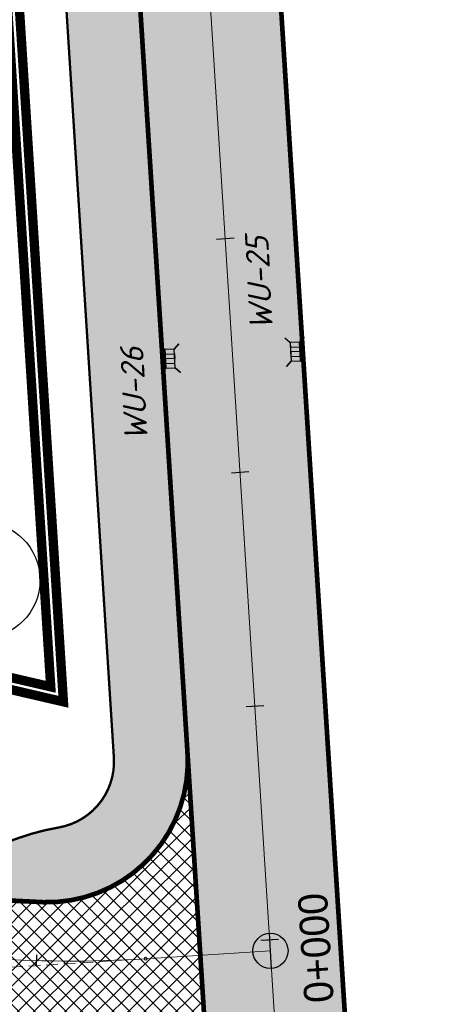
# Model space of a CAD drawing. Extents: x 5459245 to 5462690, y 5971016 to 5972523.
# Tile 5 of 198: x 5462454 to 5462472, y 5972089 to 5972131. Entities that reach past the tile are written whole.
import ezdxf

# ---------------------------------------------------------------- set-up
doc = ezdxf.new("R2010")
doc.units = 0
doc.linetypes.add('HIDDEN', pattern=[0.375, 0.25, -0.125])
doc.layers.get('0').update_dxf_attribs({"linetype": 'CONTINUOUS', "lineweight": 13})
doc.layers.add('! A3 - Wypełnienie zabruk', color=7, linetype='CONTINUOUS', lineweight=30, true_color=0xcca68a)
doc.layers.add('! DB - ciąg pr', color=7, linetype='CONTINUOUS', lineweight=0, true_color=0xfdb087)
for name, color, linetype in [('! DB - Jezdnia', 252, 'CONTINUOUS'), ('C-DROGI-SYTUACJA', 7, 'CONTINUOUS'), ('C-DROGI-SYTUACJA-ETYKIETY', 3, 'CONTINUOUS')]:
    doc.layers.add(name, color=color, linetype=linetype)
for name, color, linetype, lineweight in [('! DB - Krawężnik betonowy 15x30 z oporem (H 12cm)', 7, 'CONTINUOUS', 50), ('! DB - Krawężnik kamienny 15x30 obniżony do 3cm', 5, 'HIDDEN', 30), ('! DB - Obrzeże betonowe 8x30', 7, 'CONTINUOUS', 30), ('! DB - POMOC', 1, 'CONTINUOUS', 30), ('!WPUSTY', 5, 'CONTINUOUS', 20), ('0Z_DRZEWA', 94, 'CONTINUOUS', 9), ('A_GRANICA OPRACOWANIA', 7, 'CONTINUOUS', 5), ('A_PROJEKTY TOWARZYSZĄCE', 7, 'CONTINUOUS', 20), ('A_ZIELEŃ WYSOKA PROJEKTOWANA', 255, 'CONTINUOUS', 18), ('S-wpusty', 5, 'CONTINUOUS', 30)]:
    doc.layers.add(name, color=color, linetype=linetype, lineweight=lineweight)
doc.dimstyles.new('ISO-25', dxfattribs={"dimtxt": 2.5, "dimasz": 2.5, "dimexe": 1.25, "dimexo": 0.625, "dimtad": 1, "dimtxsty": 'Standard', "dimcen": 2.5, "dimadec": 0, "dimazin": 0, "dimtfac": 1, "dimtmove": 0, "dimatfit": 3, "dimfxl": 1, "dimarcsym": 0})
doc.dimstyles.new('wymiary lukasz 1000', dxfattribs={"dimscale": 0.5, "dimtxt": 3, "dimasz": 1, "dimexe": 1.25, "dimexo": 0.625, "dimtad": 1, "dimzin": 1, "dimtxsty": 'Standard', "dimcen": 2.5, "dimaunit": 2, "dimadec": 4, "dimazin": 0, "dimtfac": 1, "dimtmove": 0, "dimatfit": 3, "dimfxl": 1, "dimarcsym": 0})

# ---------------------------------------------------------------- blocks, each defined once
blk = doc.blocks.new('AeccTickLine')
at = {"color": 0, "linetype": 'ByBlock', "lineweight": -2}
blk.add_line((0, 1), (-3.673819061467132e-16, -1), dxfattribs=at)
blk = doc.blocks.new('kilometraz')
at = {"linetype": 'ByBlock', "lineweight": -2}
blk.add_hatch(color=0, dxfattribs=at).paths.add_polyline_path([(0, -0.5, 0.4142135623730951), (0.5, 0, 0.4142135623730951), (0, 0.5)])
at = {"color": 0, "linetype": 'ByBlock', "lineweight": -2}
blk.add_line((0, 0.5), (0, -0.5), dxfattribs=at)
blk.add_circle((0, 0), 0.5, dxfattribs=at)
blk = doc.blocks.new('A$C792F184C')
at = {"layer": '! A3 - Wypełnienie zabruk', "lineweight": 5, "transparency": 33554559}
h = blk.add_hatch(dxfattribs=at)
h.set_pattern_fill('NET', color=256, scale=0.15, angle=45, style=0)
h.set_pattern_definition([(45, (-5462461.02093212, -5972101.945373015), (-0.3367596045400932, 0.3367596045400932), []), (135, (-5462461.02093212, -5972101.945373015), (-0.3367596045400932, -0.3367596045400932), [])])
edge = h.paths.add_edge_path()
edge.add_line((-15.38092285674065, -7.403365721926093), (-53.50893031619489, 1.123285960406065))
edge.add_line((-53.50893031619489, 1.123285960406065), (-54.63516962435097, -3.748353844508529))
edge.add_line((-54.63516962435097, -3.748353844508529), (-16.43151579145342, -12.29174525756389))
edge.add_arc((-4.712715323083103, 39.43875374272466), 53.04125574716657, 257.2358993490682, 264.7809242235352)
edge.add_arc((-4.795757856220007, 38.90281896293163), 52.49999994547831, 264.8179726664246, 270.0262350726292)
edge.add_arc((-4.768971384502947, -19.59717484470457), 5.999999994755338, 2.0275801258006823, 90.02623508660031, ccw=False)
edge.add_line((1.227272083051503, -19.38489146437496), (0.159328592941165, -2.204464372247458))
edge.add_arc((-5.729579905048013, -2.679642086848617), 5.908048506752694, -92.4095424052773, 4.613218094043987, ccw=False)
edge.add_arc((-4.791310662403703, 38.96307541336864), 47.56034850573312, 257.1349004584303, 268.5702917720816, ccw=False)
at = {"layer": '! DB - ciąg pr', "transparency": 33554559}
h = blk.add_hatch(color=256, dxfattribs=at)
h.dxf.hatch_style = 1
edge = h.paths.add_edge_path()
edge.add_arc((-5.828634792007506, -2.584325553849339), 6.000000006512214, 268.5738409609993, 302.5125820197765, ccw=False)
edge.add_arc((-4.79575783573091, 38.90281918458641), 47.50000016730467, 260.20011897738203, 268.57384093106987, ccw=False)
edge.add_line((-12.88061187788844, -7.904072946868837), (-7.003852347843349, -5.824255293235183))
edge.add_arc((-3.667568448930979, -15.25130202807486), 10.00000001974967, 99.68180617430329, 109.4891525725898, ccw=False)
edge.add_arc((-5.828634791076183, -2.584325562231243), 2.85000000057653, 279.6818062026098, 363.6298347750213)
edge.add_line((-2.984352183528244, -2.403891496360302), (-3.945735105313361, 12.75092271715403))
edge.add_line((-3.945735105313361, 12.75092271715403), (-6.01386602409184, 45.35202176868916))
edge.add_line((-6.01386602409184, 45.35202176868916), (-6.304948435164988, 50.16404099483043))
edge.add_line((-6.304948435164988, 50.16404099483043), (-6.450150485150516, 53.72363162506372))
edge.add_line((-6.450150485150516, 53.72363162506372), (-6.505171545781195, 57.1077878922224))
edge.add_line((-6.505171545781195, 57.1077878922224), (-6.409438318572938, 62.97976322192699))
edge.add_line((-6.409438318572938, 62.97976322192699), (-6.167209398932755, 67.19574770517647))
edge.add_line((-6.167209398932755, 67.19574770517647), (-5.726241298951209, 71.83064263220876))
edge.add_line((-5.726241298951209, 71.83064263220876), (-4.930006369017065, 77.42045058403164))
edge.add_line((-4.930006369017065, 77.42045058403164), (-4.067410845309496, 81.9986042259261))
edge.add_line((-4.067410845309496, 81.9986042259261), (-2.989395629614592, 86.73322919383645))
edge.add_line((-2.989395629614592, 86.73322919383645), (-1.217881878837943, 93.14886374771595))
edge.add_line((-1.217881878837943, 93.14886374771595), (0.8142073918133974, 99.2562124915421))
edge.add_line((0.8142073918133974, 99.2562124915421), (3.909423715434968, 107.012181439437))
edge.add_line((3.909423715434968, 107.012181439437), (5.488308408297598, 110.4749169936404))
edge.add_line((5.488308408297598, 110.4749169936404), (7.794632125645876, 115.0918721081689))
edge.add_arc((110.3447429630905, 61.55314890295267), 115.6845716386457, 148.9987876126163, 152.4321194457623, ccw=False)
edge.add_line((11.18497174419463, 121.137206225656), (13.37285226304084, 124.6663384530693))
edge.add_line((13.37285226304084, 124.6663384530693), (13.79051064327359, 123.7885922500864))
edge.add_line((13.79051064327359, 123.7885922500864), (13.9957282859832, 123.1396532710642))
edge.add_line((13.9957282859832, 123.1396532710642), (14.12269076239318, 122.496398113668))
edge.add_line((14.12269076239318, 122.496398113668), (14.17310584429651, 121.3394146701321))
edge.add_line((14.17310584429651, 121.3394146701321), (14.09369199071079, 120.6348103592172))
edge.add_line((14.09369199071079, 120.6348103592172), (13.97983158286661, 120.1151636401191))
edge.add_line((13.97983158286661, 120.1151636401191), (13.74647081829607, 119.4147510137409))
edge.add_line((13.74647081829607, 119.4147510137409), (13.3581861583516, 118.6243466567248))
edge.add_line((13.3581861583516, 118.6243466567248), (12.49767921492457, 117.132135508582))
edge.add_line((12.49767921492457, 117.132135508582), (10.74747308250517, 113.9384502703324))
edge.add_line((10.74747308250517, 113.9384502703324), (9.326732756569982, 111.1684634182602))
edge.add_line((9.326732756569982, 111.1684634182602), (8.46603986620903, 109.4016759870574))
edge.add_line((8.46603986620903, 109.4016759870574), (7.549000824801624, 107.436166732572))
edge.add_line((7.549000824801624, 107.436166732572), (6.728234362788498, 105.5961253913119))
edge.add_line((6.728234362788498, 105.5961253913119), (5.550376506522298, 102.8032313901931))
edge.add_line((5.550376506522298, 102.8032313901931), (4.444735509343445, 99.99060751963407))
edge.add_line((4.444735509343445, 99.99060751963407), (3.366212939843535, 97.03143960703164))
edge.add_line((3.366212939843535, 97.03143960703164), (2.778127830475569, 95.31088835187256))
edge.add_line((2.778127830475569, 95.31088835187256), (1.495462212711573, 91.2313127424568))
edge.add_line((1.495462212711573, 91.2313127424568), (0.919384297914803, 89.21872404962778))
edge.add_line((0.919384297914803, 89.21872404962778), (0.4232359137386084, 87.3725059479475))
edge.add_line((0.4232359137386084, 87.3725059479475), (-0.2401935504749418, 84.70339977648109))
edge.add_line((-0.2401935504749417, 84.70339977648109), (-0.9072286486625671, 81.72144105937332))
edge.add_line((-0.9072286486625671, 81.72144105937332), (-1.277594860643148, 79.8954201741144))
edge.add_line((-1.277594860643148, 79.8954201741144), (-1.68290395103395, 77.7120414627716))
edge.add_line((-1.68290395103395, 77.7120414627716), (-2.151216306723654, 75.18926748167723))
edge.add_line((-2.151216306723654, 75.18926748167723), (-2.403978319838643, 73.07307626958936))
edge.add_line((-2.403978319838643, 73.07307626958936), (-2.625504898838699, 71.23244310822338))
edge.add_line((-2.625504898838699, 71.23244310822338), (-2.845932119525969, 69.25462698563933))
edge.add_line((-2.845932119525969, 69.25462698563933), (-3.006879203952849, 67.47961057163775))
edge.add_line((-3.006879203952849, 67.47961057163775), (-3.103503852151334, 65.920429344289))
edge.add_line((-3.103503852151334, 65.920429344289), (-3.193677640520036, 64.29884186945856))
edge.add_line((-3.193677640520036, 64.29884186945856), (-3.312418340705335, 62.43640213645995))
edge.add_line((-3.312418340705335, 62.43640213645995), (-3.335306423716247, 60.32049998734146))
edge.add_line((-3.335306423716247, 60.32049998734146), (-3.355470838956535, 58.81116073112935))
edge.add_line((-3.355470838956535, 58.81116073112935), (-3.356465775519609, 57.36630311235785))
edge.add_line((-3.356465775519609, 57.36630311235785), (-3.342367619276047, 55.60861492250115))
edge.add_line((-3.342367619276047, 55.60861492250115), (-3.292671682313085, 53.43203059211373))
edge.add_line((-3.292671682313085, 53.43203059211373), (-3.230788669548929, 51.8717244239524))
edge.add_line((-3.230788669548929, 51.8717244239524), (-3.105844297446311, 49.3698443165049))
edge.add_line((-3.105844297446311, 49.3698443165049), (-2.904670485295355, 46.09505888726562))
edge.add_line((-2.904670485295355, 46.09505888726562), (-1.85323345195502, 29.52067157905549))
edge.add_line((-1.85323345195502, 29.52067157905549), (-0.6985566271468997, 11.318857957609))
edge.add_line((-0.6985566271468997, 11.318857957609), (0.159328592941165, -2.204464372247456))
edge.add_arc((-5.828634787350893, -2.584325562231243), 5.999999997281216, -57.48741797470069, 3.6298347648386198, ccw=False)
at = {"layer": '! DB - Jezdnia', "transparency": 33554559}
h = blk.add_hatch(color=254, dxfattribs=at)
h.dxf.hatch_style = 1
edge = h.paths.add_edge_path()
edge.add_arc((2.660746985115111, -223.5592560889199), 72.25775698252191, 143.3314887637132, 174.3149936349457, ccw=False)
edge.add_line((-55.29748657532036, -180.4080497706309), (-36.65945957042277, -155.4263123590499))
edge.add_arc((-99.17731226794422, -108.7838628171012), 78.0000000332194, 323.2746288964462, 329.4220199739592)
edge.add_line((-32.02417953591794, -148.4632878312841), (-22.26454651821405, -119.0452494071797))
edge.add_line((-22.26454651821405, -119.0452494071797), (-26.48381596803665, -117.710321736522))
edge.add_line((-26.48381596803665, -117.710321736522), (-30.53117572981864, -130.5027012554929))
edge.add_arc((-99.17731223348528, -108.7838628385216), 71.99999999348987, 323.27462811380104, 342.4432350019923, ccw=False)
edge.add_line((-41.46852574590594, -151.8384324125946), (-60.10655216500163, -176.8201690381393))
edge.add_arc((2.411300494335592, -223.4626185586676), 77.99999998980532, 143.2746288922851, 174.3718535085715)
edge.add_line((-75.21268820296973, -215.8130187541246), (-84.74740495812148, -312.5661514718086))
edge.add_arc((-579.3515372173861, -263.8244707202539), 496.9999990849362, 352.228658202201, 354.3718535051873, ccw=False)
edge.add_line((-86.91618554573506, -331.0288122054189), (-87.03230876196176, -331.9227582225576))
edge.add_line((-87.03230876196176, -331.9227582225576), (-87.13836509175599, -332.8179490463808))
edge.add_line((-87.13836509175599, -332.8179490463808), (-87.23659162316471, -333.7141080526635))
edge.add_line((-87.23659162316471, -333.7141080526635), (-87.3292254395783, -334.6109586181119))
edge.add_line((-87.3292254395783, -334.6109586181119), (-87.41850362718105, -335.5082241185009))
edge.add_line((-87.41850362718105, -335.5082241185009), (-87.50666327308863, -336.4056279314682))
edge.add_line((-87.50666327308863, -336.4056279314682), (-87.59594146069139, -337.3028934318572))
edge.add_line((-87.59594146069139, -337.3028934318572), (-87.68857527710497, -338.1997439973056))
edge.add_line((-87.68857527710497, -338.1997439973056), (-87.78680180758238, -339.0959030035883))
edge.add_line((-87.78680180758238, -339.0959030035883), (-87.89285813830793, -339.9910938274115))
edge.add_line((-87.89285813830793, -339.9910938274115), (-88.0089813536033, -340.8850398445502))
edge.add_line((-88.0089813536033, -340.8850398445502), (-89.84656750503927, -354.3498304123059))
edge.add_line((-89.84656750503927, -354.3498304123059), (-89.97529255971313, -355.2499938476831))
edge.add_line((-89.97529255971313, -355.2499938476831), (-90.11405006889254, -356.1486601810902))
edge.add_line((-90.11405006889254, -356.1486601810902), (-90.26061059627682, -357.0461621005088))
edge.add_line((-90.26061059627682, -357.0461621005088), (-90.41274471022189, -357.9428322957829))
edge.add_line((-90.41274471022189, -357.9428322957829), (-90.56822297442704, -358.8390034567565))
edge.add_line((-90.56822297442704, -358.8390034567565), (-90.72481595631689, -359.735008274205))
edge.add_line((-90.72481595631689, -359.735008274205), (-90.88029422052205, -360.6311794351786))
edge.add_line((-90.88029422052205, -360.6311794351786), (-91.03242833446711, -361.5278496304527))
edge.add_line((-91.03242833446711, -361.5278496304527), (-91.1789888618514, -362.4253515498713))
edge.add_line((-91.1789888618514, -362.4253515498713), (-91.31774637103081, -363.3240178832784))
edge.add_line((-91.31774637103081, -363.3240178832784), (-91.44647142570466, -364.2241813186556))
edge.add_line((-91.44647142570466, -364.2241813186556), (-93.49150451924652, -379.2090255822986))
edge.add_arc((157.18484189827, -413.4196863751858), 252.9999999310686, 172.2286582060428, 178.618765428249)
edge.add_line((-95.74164588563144, -407.3211830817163), (-98.54503404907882, -523.5875991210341))
edge.add_line((-98.54503404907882, -523.5875991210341), (-101.4508638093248, -598.9543924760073))
edge.add_arc((401.1756851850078, -618.3335794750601), 503.0000006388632, 177.7920069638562, 181.9486844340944)
edge.add_arc((-109.5287954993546, -635.7098293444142), 7.99999999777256, -50.37493835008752, 1.9486844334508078, ccw=False)
edge.add_arc((401.1758597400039, -618.3335708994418), 506.1501754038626, 182.6654584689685, 182.8822496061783)
edge.add_line((-104.334027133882, -643.7845892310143), (-103.994860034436, -650.5211495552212))
edge.add_arc((-108.5188111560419, -657.1191694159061), 7.999999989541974, 2.88119284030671, 55.563404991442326, ccw=False)
edge.add_line((-100.5289238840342, -656.7170485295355), (-100.2275368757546, -662.7032180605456))
edge.add_line((-100.2275368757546, -662.7032180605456), (-98.73550040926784, -692.3381493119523))
edge.add_line((-98.73550040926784, -692.3381493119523), (-98.38351568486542, -699.3292941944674))
edge.add_line((-98.38351568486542, -699.3292941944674), (-96.41801055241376, -738.3682927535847))
edge.add_line((-96.41801055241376, -738.3682927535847), (-96.06602582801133, -745.3594376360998))
edge.add_line((-96.06602582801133, -745.3594376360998), (-95.87088893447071, -749.2352600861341))
edge.add_arc((56.93556353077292, -741.5418796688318), 153.000000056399, 182.8822496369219, 195.7700870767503)
edge.add_line((-90.30551869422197, -783.1238916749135), (-88.49478106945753, -789.5356777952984))
edge.add_line((-88.49478106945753, -789.5356777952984), (-86.69833397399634, -795.8968614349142))
edge.add_line((-86.69833397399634, -795.8968614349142), (-83.73156867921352, -806.4021186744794))
edge.add_line((-83.73156867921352, -806.4021186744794), (-83.1831577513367, -808.5007940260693))
edge.add_line((-83.1831577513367, -808.5007940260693), (-82.71429575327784, -810.6215079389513))
edge.add_line((-82.71429575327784, -810.6215079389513), (-82.32176715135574, -812.7609368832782))
edge.add_line((-82.32176715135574, -812.7609368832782), (-82.00235641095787, -814.9157573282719))
edge.add_line((-82.00235641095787, -814.9157573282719), (-81.75284799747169, -817.082645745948))
edge.add_line((-81.75284799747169, -817.082645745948), (-81.57002637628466, -819.2582786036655))
edge.add_line((-81.57002637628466, -819.2582786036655), (-81.45067601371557, -821.4393323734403))
edge.add_line((-81.45067601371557, -821.4393323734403), (-81.39158137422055, -823.6224835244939))
edge.add_line((-81.39158137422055, -823.6224835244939), (-81.3895269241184, -825.8044085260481))
edge.add_line((-81.3895269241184, -825.8044085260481), (-81.4412971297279, -827.9817838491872))
edge.add_line((-81.4412971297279, -827.9817838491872), (-81.54367645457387, -830.151285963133))
edge.add_arc((-153.0214907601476, -825.9701222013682), 71.60000047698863, 352.6508284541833, 356.6522430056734, ccw=False)
edge.add_line((-82.0096821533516, -835.1288943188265), (-82.31177328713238, -837.2797090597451))
edge.add_line((-82.31177328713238, -837.2797090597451), (-82.66505609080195, -839.4288663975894))
edge.add_line((-82.66505609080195, -839.4288663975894), (-83.07207331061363, -841.5725036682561))
edge.add_line((-83.07207331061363, -841.5725036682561), (-83.5353676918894, -843.7067582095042))
edge.add_line((-83.5353676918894, -843.7067582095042), (-84.05748198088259, -845.8277673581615))
edge.add_line((-84.05748198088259, -845.8277673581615), (-84.64095892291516, -847.9316684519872))
edge.add_line((-84.64095892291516, -847.9316684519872), (-85.28834126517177, -850.0145988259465))
edge.add_line((-85.28834126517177, -850.0145988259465), (-86.00217175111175, -852.0726958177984))
edge.add_line((-86.00217175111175, -852.0726958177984), (-86.78499312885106, -854.1020967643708))
edge.add_line((-86.78499312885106, -854.1020967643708), (-87.63934814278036, -856.0989390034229))
edge.add_line((-87.63934814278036, -856.0989390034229), (-88.5677795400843, -858.059359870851))
edge.add_line((-88.5677795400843, -858.059359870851), (-99.26261400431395, -879.5407604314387))
edge.add_arc((-16.00990269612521, -920.989356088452), 93.00000011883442, 153.5329020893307, 174.0772374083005)
edge.add_line((-108.5134596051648, -911.3928993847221), (-108.7010015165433, -913.2006805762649))
edge.add_arc((-16.19744494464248, -922.7971372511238), 92.99999978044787, 174.0772374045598, 180.929394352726)
edge.add_arc((-115.1561645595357, -924.418637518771), 5.972024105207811, -59.327476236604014, 1.0843265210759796, ccw=False)
edge.add_line((-112.1096528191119, -929.5551575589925), (-111.5848147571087, -934.8831679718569))
edge.add_arc((-113.6003060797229, -940.5345213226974), 5.999999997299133, 10.409963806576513, 70.37179835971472, ccw=False)
edge.add_line((-107.699065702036, -939.4503802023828), (-106.2093178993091, -947.5594351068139))
edge.add_arc((-1086.79876113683, -1127.707551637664), 997.00000003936, 8.73105807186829, 10.409963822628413, ccw=False)
edge.add_line((-101.3522480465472, -976.3663149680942), (-97.2492542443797, -1003.082635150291))
edge.add_line((-97.2492542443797, -1003.082635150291), (-97.09317828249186, -1004.114065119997))
edge.add_line((-97.09317828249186, -1004.114065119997), (-96.9391241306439, -1005.146953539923))
edge.add_line((-96.9391241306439, -1005.146953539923), (-96.78363460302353, -1006.180285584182))
edge.add_line((-96.78363460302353, -1006.180285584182), (-96.62325251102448, -1007.213046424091))
edge.add_line((-96.62325251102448, -1007.213046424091), (-96.45452066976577, -1008.244221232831))
edge.add_line((-96.45452066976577, -1008.244221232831), (-96.27398189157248, -1009.272795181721))
edge.add_line((-96.27398189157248, -1009.272795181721), (-96.07817898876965, -1010.297753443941))
edge.add_line((-96.07817898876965, -1010.297753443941), (-95.86365477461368, -1011.31808119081))
edge.add_line((-95.86365477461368, -1011.31808119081), (-95.62695206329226, -1012.332763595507))
edge.add_line((-95.62695206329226, -1012.332763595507), (-95.36461366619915, -1013.34078582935))
edge.add_line((-95.36461366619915, -1013.34078582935), (-95.07318239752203, -1014.341133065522))
edge.add_arc((-20.15313945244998, -991.242498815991), 78.39999833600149, 197.1350786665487, 201.1366767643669)
edge.add_line((-93.27861316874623, -1019.513063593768), (-92.88779194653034, -1020.478956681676))
edge.add_line((-92.88779194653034, -1020.478956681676), (-92.7317842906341, -1020.834620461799))
edge.add_arc((-98.2264055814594, -1023.244835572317), 6.000000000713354, -35.055204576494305, 23.684654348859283, ccw=False)
edge.add_arc((766.7126776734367, -547.4057091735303), 984.5616786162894, 209.1305171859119, 209.702481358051)
edge.add_arc((-89.57016470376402, -1043.178765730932), 7.999999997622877, 29.540945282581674, 82.22210062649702, ccw=False)
edge.add_line((-82.61013612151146, -1039.23440239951), (-80.78213087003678, -1042.460010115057))
edge.add_line((-80.78213087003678, -1042.460010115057), (-77.82385836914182, -1047.680031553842))
edge.add_line((-77.82385836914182, -1047.680031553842), (-60.74688657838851, -1077.813211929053))
edge.add_line((-60.74688657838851, -1077.813211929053), (-57.29556866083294, -1083.903236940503))
edge.add_line((-57.29556866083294, -1083.903236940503), (-56.37219058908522, -1085.532584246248))
edge.add_line((-56.37219058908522, -1085.532584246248), (-51.15618231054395, -1082.567230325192))
edge.add_line((-51.15618231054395, -1082.567230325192), (-66.93540627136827, -1054.723991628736))
edge.add_line((-66.93540627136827, -1054.723991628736), (-70.38672418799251, -1048.633966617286))
edge.add_line((-70.38672418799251, -1048.633966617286), (-82.79339513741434, -1026.741768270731))
edge.add_line((-82.79339513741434, -1026.741768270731), (-83.2514157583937, -1025.901803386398))
edge.add_line((-83.2514157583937, -1025.901803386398), (-83.68364249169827, -1025.048693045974))
edge.add_line((-83.68364249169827, -1025.048693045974), (-84.093245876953, -1024.184145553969))
edge.add_line((-84.093245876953, -1024.184145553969), (-84.48339645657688, -1023.309869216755))
edge.add_line((-84.48339645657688, -1023.309869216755), (-84.85726477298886, -1022.427572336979))
edge.add_line((-84.85726477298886, -1022.427572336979), (-85.21802136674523, -1021.538963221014))
edge.add_line((-85.21802136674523, -1021.538963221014), (-85.56883677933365, -1020.645750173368))
edge.add_line((-85.56883677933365, -1020.645750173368), (-85.91288155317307, -1019.749641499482))
edge.add_line((-85.91288155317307, -1019.749641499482), (-86.25332622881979, -1018.852345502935))
edge.add_line((-86.25332622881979, -1018.852345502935), (-86.59334134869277, -1017.955570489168))
edge.add_line((-86.59334134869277, -1017.955570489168), (-86.93609745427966, -1017.061024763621))
edge.add_arc((-20.15313878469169, -991.242498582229), 71.59999904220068, 197.1350786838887, 201.1366767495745, ccw=False)
edge.add_line((-88.5750152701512, -1012.337680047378), (-88.8599902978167, -1011.423115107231))
edge.add_line((-88.8599902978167, -1011.423115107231), (-89.1484987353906, -1010.508498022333))
edge.add_line((-89.1484987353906, -1010.508498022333), (-89.43699334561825, -1009.593206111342))
edge.add_line((-89.43699334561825, -1009.593206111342), (-89.72192688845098, -1008.676616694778))
edge.add_line((-89.72192688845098, -1008.676616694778), (-89.9997521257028, -1007.758107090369))
edge.add_line((-89.9997521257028, -1007.758107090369), (-90.26692181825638, -1006.837054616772))
edge.add_line((-90.26692181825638, -1006.837054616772), (-90.30629822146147, -1006.693192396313))
edge.add_arc((-49.84324857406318, -995.1409784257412), 42.07982930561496, 187.0710622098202, 195.9340616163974, ccw=False)
edge.add_line((-91.60302868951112, -1000.321016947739), (-93.44339138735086, -988.3376405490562))
edge.add_line((-93.44339138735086, -988.3376405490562), (-94.50596777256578, -981.4187583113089))
edge.add_line((-94.50596777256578, -981.4187583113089), (-95.42177755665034, -975.4555352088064))
edge.add_arc((-1086.798757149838, -1127.707550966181), 1002.999995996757, 8.73105806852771, 10.40996382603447)
edge.add_line((-100.3080775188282, -946.4752939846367), (-101.7730506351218, -938.5010936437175))
edge.add_arc((-15.06535158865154, -923.3047289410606), 88.02928248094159, 173.8246573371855, 189.9406820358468, ccw=False)
edge.add_line((-102.5838309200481, -913.8352859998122), (-102.3962890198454, -912.0275048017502))
edge.add_arc((-14.73615681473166, -920.9153682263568), 88.10955052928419, 153.9451312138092, 174.2105634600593, ccw=False)
edge.add_line((-93.89147136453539, -882.2148634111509), (-83.19663697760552, -860.7334630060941))
edge.add_line((-83.19663697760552, -860.7334630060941), (-82.16710347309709, -858.6039124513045))
edge.add_line((-82.16710347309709, -858.6039124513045), (-81.18625392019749, -856.4443966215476))
edge.add_line((-81.18625392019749, -856.4443966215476), (-80.25842866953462, -854.2569664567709))
edge.add_line((-80.25842866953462, -854.2569664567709), (-79.38796807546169, -852.0436728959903))
edge.add_line((-79.38796807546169, -852.0436728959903), (-78.57921249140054, -849.8065668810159))
edge.add_line((-78.57921249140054, -849.8065668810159), (-77.83650226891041, -847.547699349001))
edge.add_line((-77.83650226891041, -847.547699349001), (-77.16417776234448, -845.2691212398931))
edge.add_line((-77.16417776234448, -845.2691212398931), (-76.5665793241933, -842.9728834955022))
edge.add_line((-76.5665793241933, -842.9728834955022), (-76.04804730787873, -840.6610370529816))
edge.add_line((-76.04804730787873, -840.6610370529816), (-75.61292206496, -838.3356328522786))
edge.add_line((-75.61292206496, -838.3356328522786), (-75.26554395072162, -835.9987218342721))
edge.add_arc((-153.0214923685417, -825.9701219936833), 78.40000209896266, 352.6508284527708, 353.6700050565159)
edge.add_arc((-109.0903068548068, -829.6891465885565), 34.34577558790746, 351.7557742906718, 358.5664738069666)
edge.add_line((-74.75528072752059, -830.548379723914), (-74.66285938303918, -828.1876098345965))
edge.add_line((-74.66285938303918, -828.1876098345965), (-74.6627565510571, -828.1277462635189))
edge.add_line((-74.6627565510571, -828.1277462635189), (-74.6587955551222, -825.8218597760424))
edge.add_line((-74.6587955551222, -825.8218597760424), (-74.7392050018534, -823.4539504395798))
edge.add_line((-74.7392050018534, -823.4539504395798), (-74.90020348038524, -821.0867027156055))
edge.add_line((-74.90020348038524, -821.0867027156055), (-75.13790675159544, -818.7229374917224))
edge.add_line((-75.13790675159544, -818.7229374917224), (-75.44843057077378, -816.36547566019))
edge.add_line((-75.44843057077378, -816.36547566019), (-75.82789069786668, -814.0171381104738))
edge.add_line((-75.82789069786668, -814.0171381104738), (-76.27240289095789, -811.6807457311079))
edge.add_line((-76.27240289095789, -811.6807457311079), (-76.77808290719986, -809.3591194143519))
edge.add_line((-76.77808290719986, -809.3591194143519), (-77.34104650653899, -807.0550800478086))
edge.add_line((-77.34104650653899, -807.0550800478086), (-77.95740944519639, -804.7714485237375))
edge.add_line((-77.95740944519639, -804.7714485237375), (-82.4898999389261, -788.7219893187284))
edge.add_line((-82.4898999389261, -788.7219893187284), (-84.25645600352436, -782.4666492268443))
edge.add_line((-84.25645600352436, -782.4666492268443), (-84.531358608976, -781.4932245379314))
edge.add_arc((56.93556370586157, -741.5418796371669), 147.0000002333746, 183.5980917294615, 195.7700870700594, ccw=False)
edge.add_line((-89.77467294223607, -750.767199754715), (-90.08783246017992, -744.7753667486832))
edge.add_line((-90.08783246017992, -744.7753667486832), (-93.33002340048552, -680.3787465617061))
edge.add_line((-93.33002340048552, -680.3787465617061), (-94.2351269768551, -662.4015168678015))
edge.add_line((-94.2351269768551, -662.4015168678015), (-94.43626110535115, -658.4065769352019))
edge.add_line((-94.43626110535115, -658.4065769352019), (-95.14574506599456, -644.3147575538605))
edge.add_line((-95.14574506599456, -644.3147575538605), (-95.19560203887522, -643.3244949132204))
edge.add_arc((401.1756883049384, -618.3335793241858), 497.0000037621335, 182.2472091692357, 182.88224962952, ccw=False)
edge.add_arc((401.1756845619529, -618.3335794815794), 497.0000000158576, 177.7920069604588, 182.2472091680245, ccw=False)
edge.add_line((-95.45531850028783, -599.1855557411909), (-92.54782090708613, -523.7755048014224))
edge.add_line((-92.54782090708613, -523.7755048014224), (-89.74338925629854, -407.4658116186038))
edge.add_arc((157.1848421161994, -413.4196863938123), 247.0000001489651, 172.2286582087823, 178.6187654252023, ccw=False)
edge.add_line((-87.54661092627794, -380.0203456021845), (-85.50157809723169, -365.0355032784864))
edge.add_line((-85.50157809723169, -365.0355032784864), (-85.384391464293, -364.133765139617))
edge.add_line((-85.384391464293, -364.133765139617), (-85.27727156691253, -363.2307810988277))
edge.add_line((-85.27727156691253, -363.2307810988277), (-85.17798135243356, -362.3268280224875))
edge.add_line((-85.17798135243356, -362.3268280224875), (-85.0842837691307, -361.4221827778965))
edge.add_line((-85.0842837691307, -361.4221827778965), (-84.99394176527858, -360.5171222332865))
edge.add_line((-84.99394176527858, -360.5171222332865), (-84.90471828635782, -359.611923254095))
edge.add_line((-84.90471828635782, -359.611923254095), (-84.81437628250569, -358.706862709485))
edge.add_line((-84.81437628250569, -358.706862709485), (-84.72067869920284, -357.8022174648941))
edge.add_line((-84.72067869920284, -357.8022174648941), (-84.62138848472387, -356.8982643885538))
edge.add_line((-84.62138848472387, -356.8982643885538), (-84.5142685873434, -355.9952803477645))
edge.add_line((-84.5142685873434, -355.9952803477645), (-84.39708195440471, -355.0935422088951))
edge.add_line((-84.39708195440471, -355.0935422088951), (-82.55359808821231, -341.5855365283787))
edge.add_line((-82.55359808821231, -341.5855365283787), (-82.42647245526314, -340.6970927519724))
edge.add_line((-82.42647245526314, -340.6970927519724), (-82.28931459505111, -339.8101477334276))
edge.add_line((-82.28931459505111, -339.8101477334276), (-82.14435389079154, -338.9243684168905))
edge.add_line((-82.14435389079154, -338.9243684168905), (-81.99381972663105, -338.039421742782))
edge.add_line((-81.99381972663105, -338.039421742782), (-81.83994148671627, -337.1549746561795))
edge.add_line((-81.83994148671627, -337.1549746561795), (-81.68494855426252, -336.270694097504))
edge.add_line((-81.68494855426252, -336.270694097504), (-81.53107031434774, -335.3862470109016))
edge.add_line((-81.53107031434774, -335.3862470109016), (-81.38053615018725, -334.5013003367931))
edge.add_line((-81.38053615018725, -334.5013003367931), (-81.23557544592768, -333.615521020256))
edge.add_line((-81.23557544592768, -333.615521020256), (-81.09841758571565, -332.7285760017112))
edge.add_line((-81.09841758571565, -332.7285760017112), (-80.97129195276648, -331.8401322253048))
edge.add_arc((-579.3515396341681, -263.824470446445), 503.0000015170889, 352.2286582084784, 354.3718535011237)
edge.add_line((-78.77632890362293, -313.1545822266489), (-69.2416121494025, -216.401449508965))
edge = h.paths.add_edge_path(flags=17)
edge.add_arc((2.838754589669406, -219.1409822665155), 78.39998915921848, 154.544844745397, 155.4004133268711)
edge.add_arc((-11.44511556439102, -213.5168467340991), 63.07684468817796, 154.644351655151, 154.6491429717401)
edge.add_arc((2.836777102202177, -219.1451769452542), 78.4000066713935, 154.5414556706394, 155.4008789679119, ccw=False)
edge = h.paths.add_edge_path()
edge.add_line((-26.48381596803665, -117.710321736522), (-22.26454651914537, -119.0452494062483))
edge.add_line((-22.26454651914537, -119.0452494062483), (6.317170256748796, -32.89262043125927))
edge.add_arc((-45.64915732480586, -22.47624853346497), 53.00000005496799, 348.6655733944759, 363.6298336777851)
edge.add_line((7.244519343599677, -19.12080902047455), (2.929307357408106, 48.90227987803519))
edge.add_line((2.929307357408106, 48.90227987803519), (2.8109459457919, 51.22970844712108))
edge.add_line((2.8109459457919, 51.22970844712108), (2.7493378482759, 53.56072174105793))
edge.add_line((2.7493378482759, 53.56072174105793), (2.742180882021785, 55.89404335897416))
edge.add_line((2.742180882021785, 55.89404335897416), (2.787172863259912, 58.22839690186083))
edge.add_line((2.787172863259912, 58.22839690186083), (2.882011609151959, 60.56250597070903))
edge.add_line((2.882011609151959, 60.56250597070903), (3.024394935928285, 62.89509416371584))
edge.add_line((3.024394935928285, 62.89509416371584), (3.212020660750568, 65.22488508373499))
edge.add_line((3.212020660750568, 65.22488508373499), (3.442586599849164, 67.55060232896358))
edge.add_line((3.442586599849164, 67.55060232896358), (3.713790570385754, 69.870969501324))
edge.add_line((3.713790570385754, 69.870969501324), (4.023330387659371, 72.18471019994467))
edge.add_line((4.023330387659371, 72.18471019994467), (4.368903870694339, 74.49054802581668))
edge.add_arc((119.6945933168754, 56.30957304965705), 116.7499999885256, 145.8636708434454, 171.0411133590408, ccw=False)
edge.add_line((23.06007105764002, 121.8254612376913), (24.38310444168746, 123.7453286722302))
edge.add_line((24.38310444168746, 123.7453286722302), (25.73784963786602, 125.6463482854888))
edge.add_line((25.73784963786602, 125.6463482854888), (27.12511569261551, 127.5260151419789))
edge.add_line((27.12511569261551, 127.5260151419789), (28.54571165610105, 129.381824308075))
edge.add_line((28.54571165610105, 129.381824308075), (30.00044657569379, 131.2112708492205))
edge.add_line((30.00044657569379, 131.2112708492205), (31.49012949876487, 133.0118498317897))
edge.add_line((31.49012949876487, 133.0118498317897), (33.01556947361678, 134.7810563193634))
edge.add_line((33.01556947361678, 134.7810563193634), (34.57757554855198, 136.5163853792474))
edge.add_line((34.57757554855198, 136.5163853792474), (36.17695677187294, 138.2153320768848))
edge.add_line((36.17695677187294, 138.2153320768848), (37.81452219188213, 139.8753914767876))
edge.add_line((37.81452219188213, 139.8753914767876), (39.49108085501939, 141.4940586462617))
edge.add_line((39.49108085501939, 141.4940586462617), (69.39409989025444, 169.6485640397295))
edge.add_line((69.39409989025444, 169.6485640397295), (70.71347185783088, 170.8583673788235))
edge.add_line((70.71347185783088, 170.8583673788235), (72.06352729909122, 172.0347522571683))
edge.add_line((72.06352729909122, 172.0347522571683), (73.44191665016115, 173.1793085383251))
edge.add_line((73.44191665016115, 173.1793085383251), (74.846290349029, 174.2936260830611))
edge.add_line((74.846290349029, 174.2936260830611), (76.27429883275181, 175.3792947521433))
edge.add_line((76.27429883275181, 175.3792947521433), (77.72359253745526, 176.4379044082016))
edge.add_line((77.72359253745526, 176.4379044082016), (79.19182190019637, 177.471044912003))
edge.add_line((79.19182190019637, 177.471044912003), (80.67663735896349, 178.480306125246))
edge.add_line((80.67663735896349, 178.480306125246), (82.1756893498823, 179.467277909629))
edge.add_line((82.1756893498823, 179.467277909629), (83.68662831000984, 180.4335501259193))
edge.add_line((83.68662831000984, 180.4335501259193), (85.2071046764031, 181.3807126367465))
edge.add_arc((135.8876087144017, 99.02552766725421), 96.69999990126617, 98.27319901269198, 121.60769915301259, ccw=False)
edge.add_line((121.9731247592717, 194.719190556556), (123.7472209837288, 194.9672780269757))
edge.add_line((123.7472209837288, 194.9672780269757), (125.5262514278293, 195.194585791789))
edge.add_line((125.5262514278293, 195.194585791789), (126.0555350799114, 195.2550781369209))
edge.add_line((126.0555350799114, 195.2550781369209), (126.0072715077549, 201.8028265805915))
edge.add_line((126.0072715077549, 201.8028265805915), (124.8099430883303, 201.7031555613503))
edge.add_line((124.8099430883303, 201.7031555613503), (122.9135204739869, 201.5003866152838))
edge.add_line((122.9135204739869, 201.5003866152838), (121.0234288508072, 201.2505057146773))
edge.add_arc((135.887608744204, 99.02552758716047), 103.29999998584, 98.27319902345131, 121.6076991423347)
edge.add_line((81.74804235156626, 187.0016456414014), (80.13740378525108, 185.9814839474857))
edge.add_line((80.13740378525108, 185.9814839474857), (78.55211484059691, 184.921110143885))
edge.add_line((78.55211484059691, 184.921110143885), (76.9913018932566, 183.8232442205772))
edge.add_line((76.9913018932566, 183.8232442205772), (75.45409131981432, 182.6906061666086))
edge.add_line((75.45409131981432, 182.6906061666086), (73.9396094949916, 181.5259159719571))
edge.add_line((73.9396094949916, 181.5259159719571), (72.44698279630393, 180.3318936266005))
edge.add_line((72.44698279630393, 180.3318936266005), (70.97533759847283, 179.1112591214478))
edge.add_line((70.97533759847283, 179.1112591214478), (69.52380027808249, 177.8667324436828))
edge.add_line((69.52380027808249, 177.8667324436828), (68.09149721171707, 176.6010335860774))
edge.add_line((68.09149721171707, 176.6010335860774), (66.6775547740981, 175.3168825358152))
edge.add_line((66.6775547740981, 175.3168825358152), (65.28109934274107, 174.0169992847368))
edge.add_line((65.28109934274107, 174.0169992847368), (51.99062846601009, 161.5036596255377))
edge.add_arc((47.87762792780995, 165.8720948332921), 5.99999996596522, 251.6342990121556, 313.27494937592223, ccw=False)
edge.add_line((45.98714221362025, 160.177706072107), (40.57015840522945, 155.0774685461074))
edge.add_arc((34.77232222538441, 153.533093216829), 5.999999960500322, -46.72505102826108, 14.915599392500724, ccw=False)
edge.add_line((38.88532272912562, 149.1646579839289), (38.40148112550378, 148.7091079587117))
edge.add_line((38.40148112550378, 148.7091079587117), (35.37808280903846, 145.8624962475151))
edge.add_line((35.37808280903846, 145.8624962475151), (33.60282819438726, 144.1649823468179))
edge.add_line((33.60282819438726, 144.1649823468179), (31.85289012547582, 142.4372850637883))
edge.add_line((31.85289012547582, 142.4372850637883), (30.13091889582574, 140.6790605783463))
edge.add_line((30.13091889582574, 140.6790605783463), (28.43956480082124, 138.8899650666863))
edge.add_line((28.43956480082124, 138.8899650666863), (26.78147813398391, 137.0696547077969))
edge.add_line((26.78147813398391, 137.0696547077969), (25.15930918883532, 135.2177856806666))
edge.add_line((25.15930918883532, 135.2177856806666), (23.57570826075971, 133.3340141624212))
edge.add_line((23.57570826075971, 133.3340141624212), (22.54217321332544, 132.0501099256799))
edge.add_arc((17.76644983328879, 135.7434352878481), 6.037233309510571, 261.3071569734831, 322.28327830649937, ccw=False)
edge.add_line((16.85399842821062, 129.7755530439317), (13.37285226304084, 124.6663384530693))
edge.add_arc((8.181565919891, 121.657925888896), 6.000000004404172, -30.37095991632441, 30.092805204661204, ccw=False)
edge.add_arc((119.6945933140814, 56.30957305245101), 123.249999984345, 149.6290399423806, 171.0411133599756)
edge.add_line((-2.051798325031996, 75.50276504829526), (-2.403978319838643, 73.07307626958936))
edge.add_line((-2.403978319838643, 73.07307626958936), (-2.697518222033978, 70.63409454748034))
edge.add_line((-2.697518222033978, 70.63409454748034), (-2.934588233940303, 68.18737952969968))
edge.add_line((-2.934588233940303, 68.18737952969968), (-3.117358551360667, 65.73449086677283))
edge.add_line((-3.117358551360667, 65.73449086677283), (-3.247999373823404, 63.27698820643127))
edge.add_line((-3.247999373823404, 63.27698820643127), (-3.32868089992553, 60.81643120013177))
edge.add_line((-3.32868089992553, 60.81643120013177), (-3.361573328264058, 58.35437949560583))
edge.add_line((-3.361573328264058, 58.35437949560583), (-3.348846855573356, 55.89239274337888))
edge.add_line((-3.348846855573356, 55.89239274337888), (-3.292671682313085, 53.43203059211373))
edge.add_line((-3.292671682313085, 53.43203059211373), (-3.195218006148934, 50.97485269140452))
edge.add_line((-3.195218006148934, 50.97485269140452), (-3.058656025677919, 48.52241868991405))
edge.add_line((-3.058656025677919, 48.52241868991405), (0.2066032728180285, -2.94968147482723))
edge.add_line((0.2066032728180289, -2.94968147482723), (1.256555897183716, -19.50066922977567))
edge.add_arc((-45.64915728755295, -22.47624853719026), 47.00000001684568, -17.556764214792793, 3.629834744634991, ccw=False)
edge.add_line((-0.8384846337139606, -36.65382300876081), (-26.48381596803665, -117.710321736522))
at = {"layer": '! DB - Krawężnik betonowy 15x30 z oporem (H 12cm)', "lineweight": 50, "const_width": 0.2}
for points in [[(23.06007105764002, 121.8254612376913, 0.1103014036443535), (4.368903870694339, 74.49054802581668), (4.023330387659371, 72.18471019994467), (3.713790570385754, 69.870969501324), (3.442586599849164, 67.55060232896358), (3.212020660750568, 65.22488508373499), (3.024394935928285, 62.89509416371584), (2.882011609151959, 60.56250597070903), (2.787172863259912, 58.22839690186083), (2.742180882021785, 55.89404335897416), (2.7493378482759, 53.56072174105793), (2.8109459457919, 51.22970844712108), (2.929307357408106, 48.90227987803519), (7.244519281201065, -19.12080804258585)], [(13.3581861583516, 118.6243466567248, 0.09370058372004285), (-2.051798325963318, 75.50276504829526), (-2.403978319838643, 73.07307626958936), (-2.697518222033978, 70.63409454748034), (-2.934588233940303, 68.18737952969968), (-3.117358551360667, 65.73449086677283), (-3.247999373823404, 63.27698820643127), (-3.32868089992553, 60.81643120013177), (-3.361573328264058, 58.35437949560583), (-3.348846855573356, 55.89239274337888), (-3.292671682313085, 53.43203059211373), (-3.195218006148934, 50.97485269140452), (-3.058656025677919, 48.52241868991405), (0.159328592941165, -2.204464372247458, -2.630170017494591e-06), (0.1593325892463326, -2.204527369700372, -2.630170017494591e-06)]]:
    blk.add_lwpolyline(points, format="xyb", dxfattribs=at)
at = {"layer": '! DB - Krawężnik kamienny 15x30 obniżony do 3cm', "color": 57, "lineweight": 50, "ltscale": 5, "const_width": 0.2}
blk.add_lwpolyline([(0.1593325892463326, -2.204527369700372, -0.4402990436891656), (-5.977966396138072, -8.582466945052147, -0.03655352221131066), (-12.88061187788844, -7.904072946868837)], format="xyb", dxfattribs=at)
at = {"layer": '! DB - Krawężnik kamienny 15x30 obniżony do 3cm', "color": 57, "lineweight": 50, "ltscale": 5}
blk.add_lwpolyline([(0.159328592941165, -2.204464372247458, 0.2, 0.2, 0), (1.256555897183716, -19.50066922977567, 0, 0, 0)], format="xyseb", dxfattribs=at)
at = {"layer": '! DB - Obrzeże betonowe 8x30', "const_width": 0.1}
for points in [[(13.37285226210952, 124.666338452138, 0.1041688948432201), (-5.166432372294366, 75.97386202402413), (-5.526860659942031, 73.48726828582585), (-5.829313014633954, 70.97423425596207), (-6.073279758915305, 68.4563405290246), (-6.261139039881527, 65.93515488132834), (-6.395257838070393, 63.41222753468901), (-6.477991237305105, 60.88909422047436), (-6.511682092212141, 58.36727899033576), (-6.49866099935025, 55.84829679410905), (-6.441246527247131, 53.33365578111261), (-6.341745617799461, 50.82485933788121), (-6.203107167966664, 48.33513527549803), (-2.984352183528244, -2.403891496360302)], [(-12.88061187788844, -7.904072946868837), (-7.003852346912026, -5.824255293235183, -0.04281876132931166), (-5.349332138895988, -5.393732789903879, 0.3836038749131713), (-2.984352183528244, -2.403891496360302, -0.3836038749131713)]]:
    blk.add_lwpolyline(points, format="xyb", dxfattribs=at)
at = {"layer": 'C-DROGI-SYTUACJA', "color": 0, "linetype": 'HIDDEN', "lineweight": 5, "ltscale": 2}
blk.add_line((-1.630247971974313, -10.99687584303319), (-8.747789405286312, -11.44839459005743), dxfattribs=at)
at = {"layer": 'C-DROGI-SYTUACJA', "color": 0, "linetype": 'Continuous', "lineweight": 5, "flags": 128}
for points in [[(204.6829277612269, 195.121210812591), (141.8078814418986, 198.8501256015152, 0.2064940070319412), (67.33759961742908, 171.8327816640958), (37.43458237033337, 143.6782779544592, 0.223319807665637), (-0.06467433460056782, 48.7123492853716), (4.25053758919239, -19.31073863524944, -0.09270821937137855), (2.021771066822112, -37.55877456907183), (-27.67091973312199, -131.4076518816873, -0.08383440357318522), (-39.06399236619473, -153.6323719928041), (-57.70201937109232, -178.6141094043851, 0.07269218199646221), (-68.0231065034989, -197.6945315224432, 0.07269218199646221)], [(3.701669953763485, -10.65863251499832), (-1.630247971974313, -10.99687584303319, -0.07095938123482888), (-15.70772675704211, -9.891944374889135), (-54.07204997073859, -1.312533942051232)]]:
    blk.add_lwpolyline(points, format="xyb", dxfattribs=at)
at = {"layer": 'C-DROGI-SYTUACJA', "color": 0, "linetype": 'Continuous', "lineweight": 5}
blk.add_circle((-1.630247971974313, -10.99687584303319, -10.36), 0.0625, dxfattribs=at)
at = {"layer": 'S-wpusty', "linetype": 'ByBlock'}
for points in [[(4.313071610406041, 15.51505103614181), (4.537114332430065, 15.31108268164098), (4.581594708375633, 14.51232019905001), (4.381583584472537, 14.28473772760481), (4.581594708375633, 14.51232019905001), (4.980975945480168, 14.53456038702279), (5.20501868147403, 14.330592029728), (4.980975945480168, 14.53456038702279), (4.93649557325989, 15.33332286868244), (5.136506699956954, 15.56090534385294), (4.93649557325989, 15.33332286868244), (4.537114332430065, 15.31108268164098), (4.548234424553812, 15.11139206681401), (4.947615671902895, 15.13363225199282), (4.958735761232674, 14.93394162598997), (4.559354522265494, 14.91170144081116), (4.570474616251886, 14.71201082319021), (4.969855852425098, 14.73425100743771)], [(-1.030626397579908, 15.21749208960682), (-0.8065836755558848, 15.01352373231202), (-0.762103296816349, 14.2147612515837), (-0.9621144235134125, 13.98717877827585), (-0.762103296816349, 14.2147612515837), (-0.3627220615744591, 14.23700144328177), (-0.1386793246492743, 14.03303308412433), (-0.3627220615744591, 14.23700144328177), (-0.4072024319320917, 15.03576391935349), (-0.2071913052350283, 15.26334639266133), (-0.4072024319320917, 15.03576391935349), (-0.8065836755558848, 15.01352373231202), (-0.7954635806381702, 14.81383312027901), (-0.3960823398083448, 14.83607330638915), (-0.3849622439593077, 14.6363826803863), (-0.7843434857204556, 14.61414249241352), (-0.7732233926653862, 14.41445187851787), (-0.3738421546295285, 14.43669206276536)]]:
    blk.add_lwpolyline(points, dxfattribs=at)
at = {"layer": 'C-DROGI-SYTUACJA-ETYKIETY', "color": 7, "linetype": 'Continuous', "lineweight": 30}
for p, xscale, yscale, zscale, rotation in [((1.773043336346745, 19.74338254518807, -10.36), 0.3750000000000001, 0.3750000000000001, 0.3750000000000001, 273.62983474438), ((2.406145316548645, 9.763443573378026, -10.36), 0.3750000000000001, 0.3750000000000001, 0.3750000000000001, 273.62983474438), ((3.039247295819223, -0.2164953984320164, -10.36), 0.3750000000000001, 0.3750000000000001, 0.3750000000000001, 273.62983474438), ((3.672349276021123, -10.19643437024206, -10.36), 0.3750000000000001, 0.3750000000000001, 0.3750000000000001, 273.62983474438), ((3.672349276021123, -10.19643437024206, -10.36), 0.2499999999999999, 0.2499999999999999, 0.2499999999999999, 273.62983474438), ((-6.285273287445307, -11.07498949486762, -10.36), 0.25, 0.25, 0.25, 178.2928884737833)]:
    blk.add_blockref('AeccTickLine', p, dxfattribs=dict(at, xscale=xscale, yscale=yscale, zscale=zscale, rotation=rotation))
at = {"layer": 'C-DROGI-SYTUACJA-ETYKIETY', "color": 7, "linetype": 'Continuous', "lineweight": -3, "xscale": 1.5, "yscale": 1.5, "zscale": 1.5, "rotation": 183.6298347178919}
blk.add_blockref('kilometraz', (3.701669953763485, -10.65863251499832, -10.36), dxfattribs=at)
at = {"layer": '!WPUSTY', "extrusion": (0.002426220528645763, -0.008331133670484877, 0.9999623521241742), "char_height": 0.9899999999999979, "attachment_point": 4, "text_direction": (-0.05070116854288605, 0.9986781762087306, 0.00844345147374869)}
for s, insert in [('{\\fISOCPEUR|b0|i1|c238|p34;WU-25}', (3.314207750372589, 15.82834428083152, -111.1522725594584)), ('{\\fISOCPEUR|b0|i1|c238|p34;WU-26}', (-2.028123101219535, 11.10127757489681, -111.1522725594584))]:
    blk.add_mtext_dynamic_manual_height_columns(s, width=26.65908898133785, gutter_width=12.5, heights=[0], dxfattribs=dict(at, insert=insert))
at = {"layer": 'C-DROGI-SYTUACJA-ETYKIETY', "color": 7, "linetype": 'Continuous', "lineweight": -3, "insert": (5.011536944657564, -10.57553788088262, -10.36), "char_height": 1.25, "attachment_point": 2, "rotation": 93.62983471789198}
blk.add_mtext('0+000', dxfattribs=at)
blk = doc.blocks.new('A$C77183700')
at = {"layer": '0Z_DRZEWA', "color": 86, "lineweight": 30, "true_color": 0x1a7000}
for radius in [2.486636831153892, 0.1349999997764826]:
    blk.add_circle((0, 0), radius, dxfattribs=at)

msp = doc.modelspace()

# ---------------------------------------------------------------- linework, layer by layer
at = {"const_width": 0.1}
msp.add_lwpolyline([(5462448.06, 5972094.450000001), (5462450.209999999, 5972103.75), (5462455.339999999, 5972102.559999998), (5462453.172405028, 5972136.703209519)], dxfattribs=at)
at = {"layer": 'A_GRANICA OPRACOWANIA', "color": 236, "linetype": 'HIDDEN', "ltscale": 5, "true_color": 0x8a0045, "const_width": 0.4}
msp.add_lwpolyline([(5462385.18, 5972097.940000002), (5462407.14, 5972103.91), (5462448.06, 5972094.450000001), (5462450.209999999, 5972103.75), (5462455.339999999, 5972102.559999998), (5462452.319999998, 5972150.13), (5462452.009999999, 5972160.32), (5462452.510000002, 5972171.14), (5462453.89, 5972181.299999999), (5462456.12, 5972191.299999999), (5462459.040000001, 5972200.819999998), (5462462.689999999, 5972210.079999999), (5462471.299999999, 5972227.41), (5462464.99, 5972231.390000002), (5462432.19, 5972224.990000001), (5462427.169999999, 5972199.15), (5462410.43, 5972168), (5462406.62, 5972160.900000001)], close=True, dxfattribs=at)
at = {"layer": 'A_GRANICA OPRACOWANIA', "color": 30, "linetype": 'HIDDEN', "ltscale": 5, "true_color": 0xf49506, "const_width": 0.4}
msp.add_lwpolyline([(5462452.623481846, 5972156.597345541), (5462446.984758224, 5972156.524671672), (5462429.329549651, 5972169.527809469), (5462428.421791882, 5972167.789747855), (5462422.656810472, 5972146.803417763), (5462413.902778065, 5972145.447763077), (5462412.881502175, 5972140.833175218), (5462400.563013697, 5972144.664335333), (5462384.403468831, 5972097.210746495), (5462407.149859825, 5972103.394533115), (5462448.434530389, 5972093.850227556), (5462450.584446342, 5972103.149863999), (5462455.881567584, 5972101.921097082), (5462452.819517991, 5972150.153447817), (5462452.623481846, 5972156.597345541)], close=True, dxfattribs=at)

# ---------------------------------------------------------------- block references
at = {"layer": 'A_PROJEKTY TOWARZYSZĄCE'}
msp.add_blockref('A$C792F184C', (5462461.02093212, 5972101.945373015), dxfattribs=at)
at = {"layer": 'A_ZIELEŃ WYSOKA PROJEKTOWANA'}
msp.add_blockref('A$C77183700', (5462452.395693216, 5972107.119841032, 20.44), dxfattribs=at)

doc.saveas('drawing.dxf')
